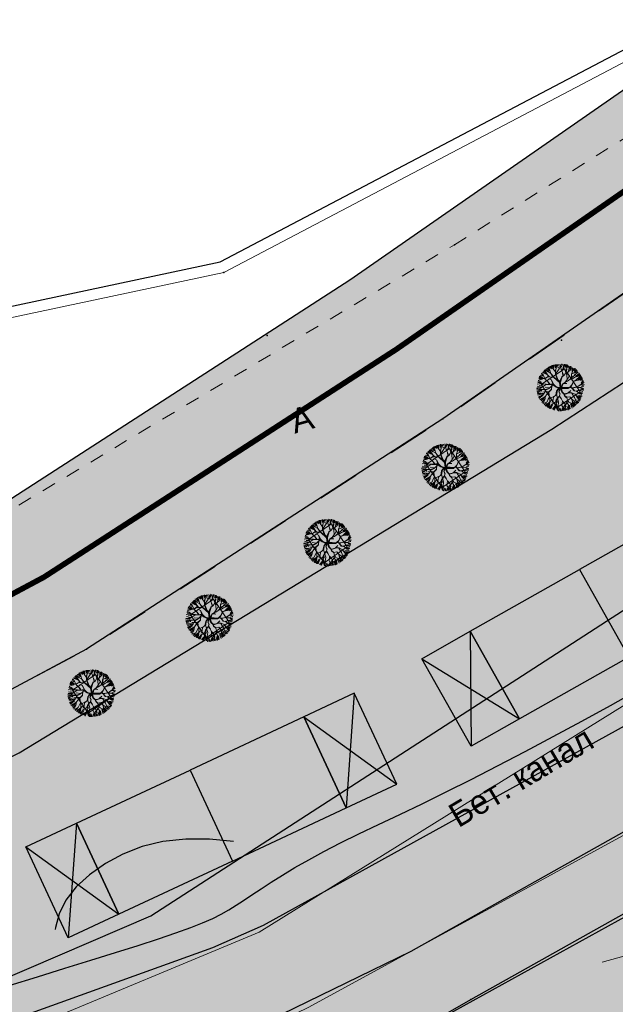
# Model space of a CAD drawing. Extents: x 4085 to 16488, y -65 to 12615.
# Tile 185 of 230: x 15885 to 15928, y 10637 to 10708. Entities that reach past the tile are written whole.
import ezdxf
from ezdxf.xclip import XClip

# ---------------------------------------------------------------- set-up
doc = ezdxf.new("R2010")
doc.units = 0
doc.header["$MEASUREMENT"] = 0
doc.header["$XCLIPFRAME"] = 0
for name, pattern in [('ACAD_ISO03W100', [30, 12, -18]), ('CONTI', [0]), ('STRIHSMALL', [1, 0.5, -0.5]), ('Д_ТРОТ_ТРУБА', [3, 1.5, -1.5]), ('ДОРОГИ_СТРОЯЩ', [9, 8, -1])]:
    doc.linetypes.add(name, pattern=pattern)
doc.layers.get('0').update_dxf_attribs({"color": 250, "linetype": 'CONTI'})
for name, color, linetype in [('(014) Водопровод', 5, 'ИК_Водопровод -------в--------'), ('(025) Дорога', 7, 'Continuous'), ('(027) Гидрография', 7, 'Continuous'), ('(035) Откосы', 7, 'Continuous'), ('(040) Ограда', 7, 'Continuous'), ('GOR_BDEFAULT', 212, 'CONTI'), ('GORIZDEFAULT', 32, 'CONTI'), ('PI_TTDEFAULT', 5, 'CONTI')]:
    doc.layers.add(name, color=color, linetype=linetype)
for name, color, linetype, lineweight in [('.', 7, 'Continuous', 15), ('0ZG - GOR-INCE', 5, 'Continuous', 15), ('Cayxanh1', 98, 'Continuous', 30)]:
    doc.layers.add(name, color=color, linetype=linetype, lineweight=lineweight)
doc.styles.add('BM-431', font='txt')
doc.styles.get("Standard").update_dxf_attribs({"font": 'times.ttf'})
doc.linetypes.add('ИК_Водопровод -------в--------', pattern='A,9,-0.6,["В",Standard,S=1.2,R=0,X=0,Y=-0.6],-1.2', length=10.8)
doc.linetypes.add('ОГРАДА_ГЛИН', pattern='A,4,["|",Standard,S=0.8,R=0,X=0,Y=-0.8],0.5,["|",Standard,S=0.8,R=0,X=0,Y=-0.8],3.5', length=8)
doc.linetypes.add('ОТКОСЫ_НЕУКР', pattern='A,0.5,["|",Standard,S=1.2,R=0,X=0,Y=-1.2],1,["|",Standard,S=0.5,R=0,X=0,Y=-0.5],0.5', length=2)
doc.linetypes.add('ОТКОСЫ_НЕУКР1', pattern='A,0.5,["|",Standard,S=-1.2,R=0,X=0,Y=1.2],1,["|",Standard,S=-0.5,R=0,X=0,Y=0.5],0.5', length=2)

# ---------------------------------------------------------------- blocks, each defined once
blk = doc.blocks.new('wedwedwedewdewd')
at = {"layer": '.', "linetype": 'Continuous'}
h = blk.add_hatch(color=256, dxfattribs=at)
h.dxf.hatch_style = 1
h.set_gradient(color1=(255, 217, 179), color2=(255, 209, 163), one_color=1, tint=0.82, name='HEMISPHERICAL')
h.paths.add_polyline_path([(16128.663, 10756.61), (16126.663, 10756.61), (16126.663, 10760.21), (16128.663, 10760.21)])
h.paths.add_polyline_path([(16137.663, 10756.61), (16139.663, 10756.61), (16139.663, 10760.21), (16137.663, 10760.21)])
h = blk.add_hatch(color=256, dxfattribs=at)
h.dxf.hatch_style = 1
h.set_gradient(color1=(255, 127, 127), color2=(255, 133, 133), one_color=1, tint=0.76, name='HEMISPHERICAL')
h.paths.add_polyline_path([(16133.163, 10760.21), (16133.163, 10756.61), (16137.663, 10756.61), (16137.663, 10760.21)])
h.paths.add_polyline_path([(16133.163, 10760.21), (16133.163, 10756.61), (16128.663, 10756.61), (16128.663, 10760.21)])
at = {"linetype": 'Continuous'}
for points in [[(16128.663, 10756.61), (16126.663, 10756.61), (16126.663, 10760.21), (16128.663, 10760.21)], [(16133.163, 10760.21), (16133.163, 10756.61), (16128.663, 10756.61), (16128.663, 10760.21)], [(16133.163, 10760.21), (16133.163, 10756.61), (16137.663, 10756.61), (16137.663, 10760.21)], [(16137.663, 10756.61), (16139.663, 10756.61), (16139.663, 10760.21), (16137.663, 10760.21)]]:
    blk.add_lwpolyline(points, close=True, dxfattribs=at)
for points in [[(16126.663, 10760.21), (16128.663, 10756.61)], [(16128.663, 10760.21), (16126.663, 10756.61)], [(16137.663, 10760.21), (16139.663, 10756.61)], [(16139.663, 10760.21), (16137.663, 10756.61)]]:
    blk.add_lwpolyline(points, dxfattribs=at)
blk = doc.blocks.new('qwdwqdwqdwqdwqdwqdwqdwqdwqdwq')
at = {"layer": 'Cayxanh1', "lineweight": 18, "extrusion": (-1.80213e-06, 5.58366e-05, 1)}
for p, q in [((16015.488, 11063.075, 9.176), (16015.5, 11063.284, 9.175)), ((16015.558, 11063.163, 9.175), (16015.574, 11063.291, 9.175)), ((16015.604, 11063.156, 9.175), (16015.652, 11063.289, 9.175)), ((16015.605, 11063.285, 9.175), (16015.604, 11063.156, 9.175)), ((16015.612, 11063.053, 9.176), (16015.683, 11063.29, 9.175)), ((16015.774, 11063.155, 9.175), (16015.727, 11063.286, 9.175)), ((16015.06, 11062.836, 9.176), (16014.953, 11062.949, 9.176)), ((16015.147, 11062.926, 9.176), (16014.992, 11063.013, 9.176)), ((16015.095, 11062.891, 9.176), (16015.022, 11062.931, 9.176)), ((16015.044, 11063.039, 9.176), (16015.147, 11062.926, 9.176)), ((16015.133, 11062.986, 9.176), (16015.056, 11063.071, 9.176)), ((16015.087, 11063.09, 9.176), (16015.147, 11062.995, 9.176)), ((16015.25, 11063.047, 9.176), (16015.093, 11063.1, 9.175)), ((16015.168, 11062.894, 9.176), (16015.133, 11062.986, 9.176)), ((16015.139, 11063.133, 9.175), (16015.208, 11063.089, 9.176)), ((16015.253, 11063.055, 9.176), (16015.163, 11063.169, 9.175)), ((16015.177, 11063.169, 9.175), (16015.25, 11063.073, 9.176)), ((16015.25, 11063.073, 9.176), (16015.192, 11063.183, 9.175)), ((16015.272, 11063.062, 9.176), (16015.203, 11063.191, 9.175)), ((16015.238, 11063.201, 9.175), (16015.289, 11063.08, 9.176)), ((16015.334, 11063.014, 9.176), (16015.253, 11063.055, 9.176)), ((16015.334, 11063.021, 9.176), (16015.272, 11063.062, 9.176)), ((16015.273, 11063.205, 9.175), (16015.337, 11063.119, 9.175)), ((16015.308, 11063.231, 9.175), (16015.342, 11063.192, 9.175)), ((16015.345, 11063.131, 9.175), (16015.324, 11063.175, 9.175)), ((16015.326, 11062.988, 9.176), (16015.353, 11063.168, 9.175)), ((16015.326, 11062.988, 9.176), (16015.355, 11062.893, 9.176)), ((16015.355, 11062.923, 9.176), (16015.326, 11062.988, 9.176)), ((16015.399, 11063.017, 9.176), (16015.334, 11063.021, 9.176)), ((16015.455, 11063.006, 9.176), (16015.334, 11063.014, 9.176)), ((16015.353, 11063.168, 9.175), (16015.342, 11063.249, 9.175)), ((16015.377, 11063.248, 9.175), (16015.457, 11063.118, 9.175)), ((16015.473, 11063.014, 9.176), (16015.399, 11063.017, 9.176)), ((16015.485, 11063.094, 9.176), (16015.405, 11063.263, 9.175)), ((16015.498, 11062.845, 9.176), (16015.447, 11062.936, 9.176)), ((16015.454, 11063.269, 9.175), (16015.479, 11063.174, 9.175)), ((16015.615, 11062.877, 9.176), (16015.455, 11063.006, 9.176)), ((16015.473, 11063.014, 9.176), (16015.488, 11063.104, 9.176)), ((16015.485, 11063.207, 9.175), (16015.474, 11063.28, 9.175)), ((16015.484, 11063.024, 9.176), (16015.488, 11062.999, 9.176)), ((16015.488, 11063.104, 9.176), (16015.485, 11063.207, 9.175)), ((16015.486, 11063.28, 9.175), (16015.492, 11063.211, 9.175)), ((16015.502, 11062.98, 9.176), (16015.488, 11063.075, 9.176)), ((16015.626, 11062.881, 9.176), (16015.502, 11062.98, 9.176)), ((16015.554, 11063.16, 9.175), (16015.515, 11063.28, 9.175)), ((16015.608, 11063.053, 9.176), (16015.558, 11063.163, 9.175)), ((16015.601, 11062.903, 9.176), (16015.612, 11063.049, 9.176)), ((16015.622, 11062.888, 9.176), (16015.608, 11063.053, 9.176)), ((16015.673, 11062.738, 9.176), (16015.736, 11062.942, 9.176)), ((16015.694, 11062.704, 9.176), (16015.744, 11062.957, 9.176)), ((16015.708, 11063.271, 9.175), (16015.725, 11063.177, 9.175)), ((16015.744, 11062.957, 9.176), (16015.781, 11063.008, 9.176)), ((16015.747, 11062.946, 9.176), (16015.828, 11062.971, 9.176)), ((16015.758, 11062.968, 9.176), (16015.832, 11062.975, 9.176)), ((16015.781, 11063.008, 9.176), (16015.774, 11063.155, 9.175)), ((16015.776, 11063.211, 9.175), (16015.811, 11063.271, 9.175)), ((16015.777, 11063.267, 9.175), (16015.776, 11063.211, 9.175)), ((16015.778, 11063.158, 9.175), (16015.833, 11063.256, 9.175)), ((16015.781, 11063.03, 9.176), (16015.872, 11063.099, 9.176)), ((16015.784, 11063.008, 9.176), (16015.872, 11063.095, 9.176)), ((16015.867, 11063.241, 9.175), (16015.806, 11063.142, 9.175)), ((16015.828, 11062.971, 9.176), (16015.949, 11063.025, 9.176)), ((16015.866, 11063.12, 9.176), (16015.897, 11063.227, 9.175)), ((16015.872, 11063.095, 9.176), (16015.931, 11063.223, 9.175)), ((16015.914, 11063.133, 9.175), (16015.953, 11063.201, 9.175)), ((16015.914, 11063.094, 9.176), (16015.991, 11063.18, 9.175)), ((16015.949, 11063.025, 9.176), (16016.133, 11063.108, 9.176)), ((16015.953, 11063.029, 9.176), (16015.96, 11063.076, 9.176)), ((16015.981, 11062.908, 9.176), (16016.018, 11063.01, 9.176)), ((16015.985, 11062.9, 9.176), (16016.109, 11062.958, 9.176)), ((16015.992, 11062.923, 9.176), (16016.106, 11062.955, 9.176)), ((16016, 11063.089, 9.176), (16016.017, 11063.166, 9.175)), ((16016.018, 11063.01, 9.176), (16016.048, 11063.05, 9.176)), ((16016.048, 11063.05, 9.176), (16016.063, 11063.149, 9.175)), ((16016.06, 11063.033, 9.176), (16016.146, 11063.08, 9.176)), ((16016.085, 11062.973, 9.176), (16016.172, 11063.058, 9.176)), ((16016.109, 11062.958, 9.176), (16016.201, 11063.053, 9.176)), ((16016.131, 11062.827, 9.176), (16016.201, 11062.947, 9.176)), ((16016.143, 11062.995, 9.176), (16016.209, 11063.042, 9.176)), ((16016.143, 11062.987, 9.176), (16016.216, 11063.027, 9.176)), ((16016.167, 11062.946, 9.176), (16016.236, 11063.006, 9.176)), ((16016.201, 11062.947, 9.176), (16016.26, 11062.99, 9.176)), ((16016.201, 11062.903, 9.176), (16016.274, 11062.963, 9.176)), ((16016.218, 11062.89, 9.176), (16016.278, 11062.932, 9.176)), ((16014.892, 11062.588, 9.176), (16014.764, 11062.574, 9.176)), ((16014.772, 11062.589, 9.176), (16014.845, 11062.592, 9.176)), ((16014.944, 11062.581, 9.176), (16014.775, 11062.611, 9.176)), ((16014.938, 11062.613, 9.176), (16014.788, 11062.665, 9.176)), ((16014.937, 11062.643, 9.176), (16014.802, 11062.706, 9.176)), ((16014.93, 11062.742, 9.176), (16014.814, 11062.756, 9.176)), ((16014.921, 11062.665, 9.176), (16014.818, 11062.73, 9.176)), ((16014.919, 11062.753, 9.176), (16014.831, 11062.79, 9.176)), ((16015.008, 11062.776, 9.176), (16014.841, 11062.812, 9.176)), ((16015.004, 11062.793, 9.176), (16014.858, 11062.846, 9.176)), ((16015.021, 11062.822, 9.176), (16014.879, 11062.885, 9.176)), ((16015.021, 11062.825, 9.176), (16014.894, 11062.888, 9.176)), ((16015.047, 11062.825, 9.176), (16014.905, 11062.903, 9.176)), ((16015.021, 11062.752, 9.176), (16014.919, 11062.753, 9.176)), ((16015.006, 11062.591, 9.176), (16014.937, 11062.643, 9.176)), ((16015.002, 11062.591, 9.176), (16014.944, 11062.581, 9.176)), ((16015.018, 11062.749, 9.176), (16014.963, 11062.709, 9.176)), ((16015.174, 11062.543, 9.176), (16014.995, 11062.661, 9.176)), ((16015.116, 11062.657, 9.176), (16015.002, 11062.591, 9.176)), ((16015.252, 11062.82, 9.176), (16015.021, 11062.822, 9.176)), ((16015.16, 11062.671, 9.176), (16015.021, 11062.752, 9.176)), ((16015.131, 11062.668, 9.176), (16015.021, 11062.749, 9.176)), ((16015.161, 11062.891, 9.176), (16015.095, 11062.891, 9.176)), ((16015.105, 11062.594, 9.176), (16015.189, 11062.55, 9.176)), ((16015.251, 11062.641, 9.176), (16015.116, 11062.657, 9.176)), ((16015.244, 11062.652, 9.176), (16015.131, 11062.668, 9.176)), ((16015.277, 11062.652, 9.176), (16015.157, 11062.759, 9.176)), ((16015.27, 11062.644, 9.176), (16015.16, 11062.671, 9.176)), ((16015.259, 11062.824, 9.176), (16015.168, 11062.894, 9.176)), ((16015.398, 11062.732, 9.176), (16015.252, 11062.82, 9.176)), ((16015.347, 11062.644, 9.176), (16015.262, 11062.645, 9.176)), ((16015.438, 11062.688, 9.176), (16015.267, 11062.806, 9.176)), ((16015.376, 11062.659, 9.176), (16015.27, 11062.644, 9.176)), ((16015.383, 11062.659, 9.176), (16015.306, 11062.568, 9.176)), ((16015.361, 11062.655, 9.176), (16015.306, 11062.568, 9.176)), ((16015.355, 11062.893, 9.176), (16015.351, 11062.769, 9.176)), ((16015.366, 11062.761, 9.176), (16015.355, 11062.923, 9.176)), ((16015.427, 11062.688, 9.176), (16015.376, 11062.659, 9.176)), ((16015.431, 11062.673, 9.176), (16015.383, 11062.659, 9.176)), ((16015.471, 11062.684, 9.176), (16015.398, 11062.732, 9.176)), ((16015.431, 11062.673, 9.176), (16015.474, 11062.57, 9.176)), ((16015.457, 11062.647, 9.176), (16015.438, 11062.688, 9.176)), ((16015.46, 11062.698, 9.176), (16015.494, 11062.841, 9.176)), ((16015.485, 11062.555, 9.176), (16015.46, 11062.68, 9.176)), ((16015.492, 11062.567, 9.176), (16015.471, 11062.684, 9.176)), ((16015.475, 11062.694, 9.176), (16015.498, 11062.845, 9.176)), ((16015.604, 11062.442, 9.176), (16015.683, 11062.605, 9.176)), ((16015.604, 11062.442, 9.176), (16015.697, 11062.595, 9.176)), ((16015.683, 11062.605, 9.176), (16015.615, 11062.877, 9.176)), ((16015.676, 11062.712, 9.176), (16015.626, 11062.881, 9.176)), ((16015.646, 11062.485, 9.176), (16015.705, 11062.583, 9.176)), ((16015.694, 11062.697, 9.176), (16015.676, 11062.712, 9.176)), ((16015.697, 11062.595, 9.176), (16015.68, 11062.693, 9.176)), ((16015.684, 11062.716, 9.176), (16015.706, 11062.803, 9.176)), ((16015.705, 11062.595, 9.176), (16015.694, 11062.697, 9.176)), ((16015.705, 11062.635, 9.176), (16015.87, 11062.729, 9.176)), ((16015.712, 11062.613, 9.176), (16015.844, 11062.7, 9.176)), ((16015.716, 11062.595, 9.176), (16015.878, 11062.721, 9.176)), ((16015.87, 11062.729, 9.176), (16015.944, 11062.736, 9.176)), ((16015.878, 11062.721, 9.176), (16015.973, 11062.728, 9.176)), ((16015.922, 11062.736, 9.176), (16015.966, 11062.835, 9.176)), ((16015.944, 11062.736, 9.176), (16015.958, 11062.783, 9.176)), ((16015.958, 11062.783, 9.176), (16015.985, 11062.9, 9.176)), ((16015.972, 11062.542, 9.176), (16016.053, 11062.677, 9.176)), ((16015.973, 11062.728, 9.176), (16016.028, 11062.75, 9.176)), ((16015.983, 11062.542, 9.176), (16016.119, 11062.611, 9.176)), ((16016.028, 11062.75, 9.176), (16016.131, 11062.827, 9.176)), ((16016.05, 11062.681, 9.176), (16016.095, 11062.882, 9.176)), ((16016.053, 11062.677, 9.176), (16016.156, 11062.742, 9.176)), ((16016.057, 11062.703, 9.176), (16016.16, 11062.746, 9.176)), ((16016.122, 11062.497, 9.176), (16016.21, 11062.614, 9.176)), ((16016.151, 11062.508, 9.176), (16016.218, 11062.621, 9.176)), ((16016.156, 11062.742, 9.176), (16016.248, 11062.753, 9.176)), ((16016.16, 11062.742, 9.176), (16016.223, 11062.852, 9.176)), ((16016.21, 11062.614, 9.176), (16016.339, 11062.705, 9.176)), ((16016.218, 11062.614, 9.176), (16016.445, 11062.587, 9.176)), ((16016.235, 11062.86, 9.176), (16016.295, 11062.902, 9.176)), ((16016.243, 11062.786, 9.176), (16016.304, 11062.881, 9.176)), ((16016.248, 11062.753, 9.176), (16016.336, 11062.869, 9.176)), ((16016.248, 11062.753, 9.176), (16016.355, 11062.847, 9.176)), ((16016.269, 11062.743, 9.176), (16016.359, 11062.803, 9.176)), ((16016.277, 11062.679, 9.176), (16016.368, 11062.777, 9.176)), ((16016.302, 11062.593, 9.176), (16016.44, 11062.557, 9.176)), ((16016.337, 11062.653, 9.176), (16016.441, 11062.691, 9.176)), ((16016.337, 11062.648, 9.176), (16016.445, 11062.648, 9.176)), ((16016.337, 11062.618, 9.176), (16016.445, 11062.622, 9.176)), ((16016.339, 11062.705, 9.176), (16016.42, 11062.708, 9.176)), ((16016.346, 11062.713, 9.176), (16016.398, 11062.747, 9.176)), ((16014.756, 11062.49, 9.176), (16014.969, 11062.482, 9.176)), ((16014.907, 11062.42, 9.176), (16014.756, 11062.373, 9.176)), ((16014.98, 11062.482, 9.176), (16014.76, 11062.501, 9.176)), ((16014.951, 11062.566, 9.176), (16014.761, 11062.541, 9.176)), ((16014.898, 11062.387, 9.176), (16014.762, 11062.321, 9.176)), ((16014.95, 11062.471, 9.176), (16014.769, 11062.442, 9.176)), ((16014.885, 11062.269, 9.176), (16014.773, 11062.257, 9.176)), ((16014.927, 11062.28, 9.176), (16014.785, 11062.303, 9.176)), ((16015.059, 11062.236, 9.176), (16014.887, 11062.215, 9.176)), ((16014.99, 11062.482, 9.176), (16014.898, 11062.387, 9.176)), ((16015.016, 11062.342, 9.176), (16014.927, 11062.28, 9.176)), ((16015.1, 11062.371, 9.176), (16014.985, 11062.2, 9.176)), ((16015.166, 11062.543, 9.176), (16014.99, 11062.482, 9.176)), ((16015.096, 11062.378, 9.176), (16015.016, 11062.342, 9.176)), ((16015.272, 11062.304, 9.176), (16015.056, 11062.331, 9.176)), ((16015.139, 11062.221, 9.176), (16015.059, 11062.236, 9.176)), ((16015.148, 11062.532, 9.176), (16015.089, 11062.375, 9.176)), ((16015.167, 11062.528, 9.176), (16015.096, 11062.378, 9.176)), ((16015.209, 11062.297, 9.176), (16015.139, 11062.221, 9.176)), ((16015.306, 11062.568, 9.176), (16015.166, 11062.543, 9.176)), ((16015.17, 11062.532, 9.176), (16015.299, 11062.56, 9.176)), ((16015.345, 11062.311, 9.176), (16015.209, 11062.297, 9.176)), ((16015.352, 11062.307, 9.176), (16015.263, 11062.048, 9.176)), ((16015.426, 11062.413, 9.176), (16015.326, 11062.311, 9.176)), ((16015.429, 11062.41, 9.176), (16015.345, 11062.311, 9.176)), ((16015.359, 11062.311, 9.176), (16015.448, 11062.413, 9.176)), ((16015.447, 11062.241, 9.176), (16015.406, 11062.208, 9.176)), ((16015.465, 11062.263, 9.176), (16015.407, 11062.212, 9.176)), ((16015.54, 11062.456, 9.176), (16015.426, 11062.413, 9.176)), ((16015.551, 11062.442, 9.176), (16015.429, 11062.41, 9.176)), ((16015.473, 11062.256, 9.176), (16015.447, 11062.241, 9.176)), ((16015.484, 11062.358, 9.176), (16015.465, 11062.263, 9.176)), ((16015.488, 11062.34, 9.176), (16015.473, 11062.256, 9.176)), ((16015.554, 11062.445, 9.176), (16015.482, 11062.548, 9.176)), ((16015.546, 11062.471, 9.176), (16015.485, 11062.555, 9.176)), ((16015.604, 11062.442, 9.176), (16015.488, 11062.34, 9.176)), ((16015.55, 11062.486, 9.176), (16015.492, 11062.567, 9.176)), ((16015.492, 11062.354, 9.176), (16015.565, 11062.453, 9.176)), ((16015.583, 11062.445, 9.176), (16015.492, 11062.354, 9.176)), ((16015.609, 11062.441, 9.176), (16015.546, 11062.471, 9.176)), ((16015.609, 11062.441, 9.176), (16015.55, 11062.486, 9.176)), ((16015.583, 11062.416, 9.176), (16015.557, 11062.27, 9.176)), ((16015.604, 11062.442, 9.176), (16015.561, 11062.262, 9.176)), ((16015.561, 11062.262, 9.176), (16015.582, 11062.171, 9.176)), ((16015.609, 11062.379, 9.176), (16015.575, 11062.266, 9.176)), ((16015.575, 11062.266, 9.176), (16015.589, 11062.178, 9.176)), ((16015.604, 11062.442, 9.176), (16015.627, 11062.379, 9.176)), ((16015.631, 11062.463, 9.176), (16015.624, 11062.441, 9.176)), ((16015.624, 11062.441, 9.176), (16015.638, 11062.382, 9.176)), ((16015.627, 11062.379, 9.176), (16015.824, 11062.253, 9.176)), ((16015.638, 11062.382, 9.176), (16015.645, 11062.441, 9.176)), ((16015.645, 11062.441, 9.176), (16015.646, 11062.485, 9.176)), ((16015.646, 11062.452, 9.176), (16015.719, 11062.499, 9.176)), ((16015.649, 11062.438, 9.176), (16015.705, 11062.481, 9.176)), ((16015.653, 11062.43, 9.176), (16015.864, 11062.264, 9.176)), ((16015.653, 11062.412, 9.176), (16015.816, 11062.286, 9.176)), ((16015.656, 11062.375, 9.176), (16015.653, 11062.412, 9.176)), ((16015.813, 11062.272, 9.176), (16015.656, 11062.375, 9.176)), ((16015.664, 11062.423, 9.176), (16015.748, 11062.492, 9.176)), ((16015.816, 11062.286, 9.176), (16015.674, 11062.379, 9.176)), ((16015.705, 11062.481, 9.176), (16015.756, 11062.499, 9.176)), ((16015.748, 11062.492, 9.176), (16015.785, 11062.492, 9.176)), ((16015.756, 11062.499, 9.176), (16015.869, 11062.499, 9.176)), ((16015.785, 11062.492, 9.176), (16015.876, 11062.425, 9.176)), ((16015.807, 11062.481, 9.176), (16015.884, 11062.495, 9.176)), ((16015.864, 11062.264, 9.176), (16015.813, 11062.272, 9.176)), ((16015.824, 11062.253, 9.176), (16015.894, 11062.249, 9.176)), ((16015.858, 11062.499, 9.176), (16015.972, 11062.542, 9.176)), ((16015.869, 11062.499, 9.176), (16015.942, 11062.483, 9.176)), ((16015.875, 11062.264, 9.176), (16015.912, 11062.264, 9.176)), ((16015.894, 11062.249, 9.176), (16015.941, 11062.19, 9.176)), ((16015.899, 11062.498, 9.176), (16015.976, 11062.542, 9.176)), ((16015.912, 11062.264, 9.176), (16015.988, 11062.281, 9.176)), ((16015.93, 11062.242, 9.176), (16015.955, 11062.19, 9.176)), ((16015.933, 11062.242, 9.176), (16016.007, 11062.278, 9.176)), ((16015.942, 11062.483, 9.176), (16016.122, 11062.497, 9.176)), ((16015.988, 11062.281, 9.176), (16016.128, 11062.362, 9.176)), ((16016.005, 11062.483, 9.176), (16016.082, 11062.479, 9.176)), ((16016.007, 11062.278, 9.176), (16016.125, 11062.35, 9.176)), ((16016.063, 11062.49, 9.176), (16016.118, 11062.461, 9.176)), ((16016.118, 11062.461, 9.176), (16016.228, 11062.453, 9.176)), ((16016.125, 11062.35, 9.176), (16016.223, 11062.332, 9.176)), ((16016.128, 11062.362, 9.176), (16016.212, 11062.342, 9.176)), ((16016.133, 11062.501, 9.176), (16016.269, 11062.515, 9.176)), ((16016.212, 11062.342, 9.176), (16016.399, 11062.36, 9.176)), ((16016.223, 11062.332, 9.176), (16016.373, 11062.269, 9.176)), ((16016.362, 11062.257, 9.176), (16016.227, 11062.324, 9.176)), ((16016.228, 11062.453, 9.176), (16016.455, 11062.411, 9.176)), ((16016.388, 11062.374, 9.176), (16016.234, 11062.346, 9.176)), ((16016.269, 11062.515, 9.176), (16016.32, 11062.511, 9.176)), ((16016.271, 11062.455, 9.176), (16016.452, 11062.437, 9.176)), ((16016.276, 11062.528, 9.176), (16016.44, 11062.536, 9.176)), ((16016.284, 11062.33, 9.176), (16016.443, 11062.325, 9.176)), ((16016.301, 11062.433, 9.176), (16016.451, 11062.385, 9.176)), ((16016.314, 11062.468, 9.176), (16016.461, 11062.484, 9.176)), ((16016.322, 11062.304, 9.176), (16016.451, 11062.299, 9.176)), ((16016.343, 11062.244, 9.176), (16016.421, 11062.221, 9.176)), ((16016.427, 11062.239, 9.176), (16016.362, 11062.257, 9.176)), ((16016.435, 11062.25, 9.176), (16016.366, 11062.265, 9.176)), ((16016.373, 11062.269, 9.176), (16016.443, 11062.264, 9.176)), ((16016.457, 11062.367, 9.176), (16016.388, 11062.374, 9.176)), ((16016.399, 11062.36, 9.176), (16016.454, 11062.341, 9.176)), ((16016.457, 11062.356, 9.176), (16016.414, 11062.363, 9.176)), ((16014.85, 11062.215, 9.176), (16014.788, 11062.201, 9.176)), ((16014.887, 11062.215, 9.176), (16014.795, 11062.19, 9.176)), ((16014.966, 11062.204, 9.176), (16014.819, 11062.14, 9.176)), ((16014.985, 11062.2, 9.176), (16014.827, 11062.105, 9.176)), ((16014.96, 11062.222, 9.176), (16014.832, 11062.219, 9.176)), ((16015.021, 11062.115, 9.176), (16014.856, 11062.065, 9.176)), ((16014.93, 11062.072, 9.176), (16014.856, 11062.057, 9.176)), ((16014.961, 11062.161, 9.176), (16014.858, 11062.084, 9.176)), ((16014.867, 11062.043, 9.176), (16014.93, 11062.072, 9.176)), ((16014.875, 11062.028, 9.176), (16015.01, 11062.108, 9.176)), ((16015.026, 11062.083, 9.176), (16014.9, 11062.002, 9.176)), ((16015.085, 11061.997, 9.176), (16014.935, 11061.959, 9.176)), ((16015.094, 11061.984, 9.176), (16014.951, 11061.924, 9.176)), ((16015.098, 11061.961, 9.176), (16014.958, 11061.896, 9.176)), ((16015.168, 11062.103, 9.176), (16015.021, 11062.115, 9.176)), ((16015.081, 11061.924, 9.176), (16015.054, 11061.821, 9.176)), ((16015.143, 11062.217, 9.176), (16015.058, 11062.163, 9.176)), ((16015.123, 11061.997, 9.176), (16015.078, 11061.782, 9.176)), ((16015.157, 11062.049, 9.176), (16015.085, 11061.767, 9.176)), ((16015.149, 11062.052, 9.176), (16015.098, 11061.961, 9.176)), ((16015.162, 11061.902, 9.176), (16015.123, 11061.751, 9.176)), ((16015.212, 11062.07, 9.176), (16015.149, 11062.052, 9.176)), ((16015.263, 11062.048, 9.176), (16015.163, 11061.935, 9.176)), ((16015.238, 11062.158, 9.176), (16015.168, 11062.103, 9.176)), ((16015.175, 11062.1, 9.176), (16015.238, 11062.143, 9.176)), ((16015.238, 11062.143, 9.176), (16015.201, 11062.07, 9.176)), ((16015.252, 11062.154, 9.176), (16015.212, 11062.07, 9.176)), ((16015.348, 11062.201, 9.176), (16015.238, 11062.158, 9.176)), ((16015.246, 11061.777, 9.176), (16015.522, 11061.874, 9.176)), ((16015.355, 11062.194, 9.176), (16015.252, 11062.154, 9.176)), ((16015.291, 11061.876, 9.176), (16015.279, 11061.715, 9.176)), ((16015.391, 11061.992, 9.176), (16015.291, 11061.876, 9.176)), ((16015.406, 11062.208, 9.176), (16015.348, 11062.201, 9.176)), ((16015.399, 11062.186, 9.176), (16015.355, 11062.194, 9.176)), ((16015.408, 11061.893, 9.176), (16015.389, 11061.758, 9.176)), ((16015.409, 11062.098, 9.176), (16015.391, 11061.992, 9.176)), ((16015.394, 11061.999, 9.176), (16015.408, 11061.893, 9.176)), ((16015.399, 11062.208, 9.176), (16015.409, 11062.098, 9.176)), ((16015.409, 11062.084, 9.176), (16015.414, 11062.205, 9.176)), ((16015.562, 11061.918, 9.176), (16015.503, 11061.852, 9.176)), ((16015.592, 11062.017, 9.176), (16015.559, 11061.925, 9.176)), ((16015.559, 11061.925, 9.176), (16015.565, 11061.834, 9.176)), ((16015.575, 11062.167, 9.176), (16015.567, 11062.112, 9.176)), ((16015.567, 11062.112, 9.176), (16015.585, 11062.009, 9.176)), ((16015.586, 11062.156, 9.176), (16015.571, 11062.116, 9.176)), ((16015.571, 11062.116, 9.176), (16015.596, 11062.024, 9.176)), ((16015.582, 11062.171, 9.176), (16015.626, 11062.145, 9.176)), ((16015.589, 11062.178, 9.176), (16015.641, 11062.152, 9.176)), ((16015.596, 11062.024, 9.176), (16015.702, 11061.972, 9.176)), ((16015.626, 11062.145, 9.176), (16015.765, 11062.104, 9.176)), ((16015.641, 11062.152, 9.176), (16015.746, 11062.118, 9.176)), ((16015.702, 11061.972, 9.176), (16015.716, 11061.851, 9.176)), ((16015.709, 11061.881, 9.176), (16015.705, 11061.848, 9.176)), ((16015.86, 11062.143, 9.176), (16015.725, 11062.126, 9.176)), ((16015.765, 11062.118, 9.176), (16015.841, 11062.056, 9.176)), ((16015.765, 11062.104, 9.176), (16015.838, 11062.045, 9.176)), ((16015.768, 11062.118, 9.176), (16015.86, 11062.143, 9.176)), ((16015.838, 11062.045, 9.176), (16015.829, 11061.862, 9.176)), ((16015.845, 11062.052, 9.176), (16015.914, 11061.942, 9.176)), ((16015.906, 11061.927, 9.176), (16015.913, 11061.813, 9.176)), ((16015.914, 11061.942, 9.176), (16015.924, 11061.832, 9.176)), ((16015.937, 11062.187, 9.176), (16015.944, 11062.066, 9.176)), ((16015.941, 11062.19, 9.176), (16016.105, 11062.116, 9.176)), ((16015.944, 11062.066, 9.176), (16016.013, 11062.011, 9.176)), ((16015.959, 11062.066, 9.176), (16015.948, 11062.183, 9.176)), ((16015.955, 11062.19, 9.176), (16016.101, 11062.127, 9.176)), ((16016.013, 11062.011, 9.176), (16016.053, 11061.882, 9.176)), ((16016.024, 11062, 9.176), (16016.17, 11061.959, 9.176)), ((16016.031, 11062.011, 9.176), (16016.177, 11061.962, 9.176)), ((16016.053, 11061.882, 9.176), (16016.144, 11061.812, 9.176)), ((16016.066, 11061.905, 9.176), (16016.16, 11061.84, 9.176)), ((16016.094, 11062.113, 9.176), (16016.211, 11062.032, 9.176)), ((16016.101, 11062.127, 9.176), (16016.28, 11062.104, 9.176)), ((16016.105, 11062.116, 9.176), (16016.292, 11062.119, 9.176)), ((16016.135, 11061.956, 9.176), (16016.19, 11061.87, 9.176)), ((16016.177, 11061.962, 9.176), (16016.228, 11061.885, 9.176)), ((16016.209, 11062.012, 9.176), (16016.247, 11061.908, 9.176)), ((16016.211, 11062.032, 9.176), (16016.284, 11061.936, 9.176)), ((16016.239, 11062.042, 9.176), (16016.329, 11062.003, 9.176)), ((16016.28, 11062.104, 9.176), (16016.338, 11062.012, 9.176)), ((16016.292, 11062.119, 9.176), (16016.416, 11062.158, 9.176)), ((16016.304, 11062.102, 9.176), (16016.372, 11062.033, 9.176)), ((16016.313, 11062.145, 9.176), (16016.429, 11062.2, 9.176)), ((16016.325, 11062.111, 9.176), (16016.416, 11062.11, 9.176)), ((16015.179, 11061.837, 9.176), (16015.149, 11061.742, 9.176)), ((16015.228, 11061.77, 9.176), (16015.151, 11061.723, 9.176)), ((16015.261, 11061.763, 9.176), (16015.204, 11061.708, 9.176)), ((16015.5, 11061.852, 9.176), (16015.228, 11061.77, 9.176)), ((16015.265, 11061.759, 9.176), (16015.239, 11061.695, 9.176)), ((16015.279, 11061.715, 9.176), (16015.253, 11061.678, 9.176)), ((16015.312, 11061.776, 9.176), (16015.303, 11061.656, 9.176)), ((16015.381, 11061.797, 9.176), (16015.324, 11061.66, 9.176)), ((16015.463, 11061.745, 9.176), (16015.35, 11061.651, 9.176)), ((16015.492, 11061.743, 9.176), (16015.378, 11061.619, 9.176)), ((16015.403, 11061.622, 9.176), (16015.473, 11061.713, 9.176)), ((16015.492, 11061.739, 9.176), (16015.418, 11061.615, 9.176)), ((16015.519, 11061.732, 9.176), (16015.462, 11061.612, 9.176)), ((16015.503, 11061.852, 9.176), (16015.492, 11061.743, 9.176)), ((16015.579, 11061.749, 9.176), (16015.539, 11061.598, 9.176)), ((16015.565, 11061.834, 9.176), (16015.613, 11061.757, 9.176)), ((16015.613, 11061.757, 9.176), (16015.59, 11061.673, 9.176)), ((16015.59, 11061.673, 9.176), (16015.601, 11061.595, 9.176)), ((16015.616, 11061.757, 9.176), (16015.689, 11061.602, 9.176)), ((16015.621, 11061.68, 9.176), (16015.63, 11061.602, 9.176)), ((16015.668, 11061.753, 9.176), (16015.663, 11061.599, 9.176)), ((16015.705, 11061.848, 9.176), (16015.664, 11061.76, 9.176)), ((16015.716, 11061.851, 9.176), (16015.668, 11061.753, 9.176)), ((16015.686, 11061.739, 9.176), (16015.72, 11061.61, 9.176)), ((16015.716, 11061.851, 9.176), (16015.748, 11061.767, 9.176)), ((16015.725, 11061.752, 9.176), (16015.78, 11061.619, 9.176)), ((16015.748, 11061.767, 9.176), (16015.887, 11061.649, 9.176)), ((16015.829, 11061.862, 9.176), (16015.788, 11061.675, 9.176)), ((16015.788, 11061.675, 9.176), (16015.813, 11061.62, 9.176)), ((16015.819, 11061.679, 9.176), (16015.849, 11061.623, 9.176)), ((16015.833, 11061.747, 9.176), (16015.906, 11061.665, 9.176)), ((16015.923, 11061.656, 9.176), (16015.909, 11061.806, 9.176)), ((16015.913, 11061.813, 9.176), (16015.938, 11061.66, 9.176)), ((16015.921, 11061.832, 9.176), (16015.949, 11061.659, 9.176)), ((16015.924, 11061.832, 9.176), (16016.074, 11061.743, 9.176)), ((16015.954, 11061.845, 9.176), (16016.091, 11061.776, 9.176)), ((16015.958, 11061.786, 9.176), (16015.992, 11061.699, 9.176)), ((16015.962, 11061.785, 9.176), (16016.022, 11061.734, 9.176)), ((16016.044, 11061.867, 9.176), (16016.104, 11061.797, 9.176))]:
    blk.add_line(p, q, dxfattribs=at)
blk = doc.blocks.new('QWEFEWFEWFEWF')
at = {"lineweight": 0}
h = blk.add_hatch(color=103, dxfattribs=at)
h.dxf.hatch_style = 1
h.paths.add_polyline_path([(15923.366, 10361.293), (15924.366, 10361.293), (15924.366, 10360.293), (15923.366, 10360.293)])
at = {"linetype": 'Continuous', "lineweight": 0}
blk.add_lwpolyline([(15923.366, 10361.293), (15924.366, 10361.293), (15924.366, 10360.293), (15923.366, 10360.293)], close=True, dxfattribs=at)
at = {"linetype": 'Continuous'}
blk.add_blockref('qwdwqdwqdwqdwqdwqdwqdwqdwqdwq', (-91.738, -701.623), dxfattribs=at)
blk = doc.blocks.new('DWQDWQDWQDW')
at = {"layer": '(014) Водопровод', "color": 253, "elevation": -0.214, "flags": 128}
blk.add_lwpolyline([(16576.371, 8963.693), (16647.22, 8922.774), (16676.617, 8903.064), (16729.179, 8880.612), (16787.815, 8871.699), (16848.046, 8870.409), (16903.728, 8877.875), (16942.087, 8888.592), (16968.858, 8898.019), (16985.978, 8906.188), (17005.343, 8917.326), (17029.564, 8932.374), (17030.321, 8934.643)], dxfattribs=at)
at = {"layer": '(025) Дорога', "color": 253, "linetype": 'Д_ТРОТ_ТРУБА', "elevation": -0.401, "flags": 128}
blk.add_lwpolyline([(16566.957, 8968.775), (16581.36, 8962.58), (16593.925, 8956.538), (16606.683, 8949.316), (16619.49, 8941.466), (16632.352, 8933.528), (16644.738, 8925.951), (16657.888, 8918.769), (16670.947, 8911.584), (16683.912, 8904.282), (16697.343, 8897.969), (16711.112, 8892.343), (16724.922, 8887.513), (16739.107, 8883.504), (16753.619, 8880.664), (16784.587, 8877.32), (16810.589, 8875.154), (16851.882, 8872.594), (16870.905, 8873.19), (16896.328, 8876.784), (16922.735, 8884.705), (16937.645, 8890.028), (16946.155, 8892.231), (16961.101, 8897.336), (16974.974, 8903.031), (16988.476, 8909.838), (17001.443, 8917.787), (17014.223, 8926.215), (17017.813, 8929.256)], dxfattribs=at)
at = {"layer": '(035) Откосы', "color": 253, "linetype": 'ОТКОСЫ_НЕУКР1', "elevation": -0.617, "flags": 128}
blk.add_lwpolyline([(16564.269, 8940.054), (16571.564, 8940.05), (16579.242, 8940.682), (16586.238, 8939.288), (16594.084, 8937.329), (16596.238, 8937.073), (16604.994, 8932.407), (16613.696, 8927.075), (16626.478, 8919.281), (16639.491, 8911.319), (16651.982, 8903.853), (16664.477, 8896.49), (16677.091, 8889.066), (16679.399, 8887.982), (16695.211, 8881.73), (16708.653, 8876.525), (16722.237, 8871.771), (16735.508, 8868.774), (16749.63, 8865.606), (16760.996, 8864.573), (16775.793, 8863.378), (16791.229, 8862.267), (16804.744, 8861.948), (16819.741, 8861.653), (16835.027, 8861.361), (16850.257, 8861.043), (16865.377, 8860.79), (16880.604, 8860.524), (16895.809, 8860.386), (16909.276, 8864.859), (16923.902, 8869.726), (16938.08, 8874.446), (16952.657, 8879.342), (16966.669, 8883.988), (16980.806, 8888.749), (16994.839, 8893.431), (16997.118, 8894.365), (17001.966, 8896.979), (17014.006, 8903.365), (17016.842, 8904.619), (17018.169, 8905.356), (17021.242, 8907.065), (17025.471, 8909.663)], dxfattribs=at)
at = {"layer": '(035) Откосы', "color": 253, "linetype": 'ОТКОСЫ_НЕУКР', "ltscale": 1.5, "elevation": -0.617, "flags": 128}
blk.add_lwpolyline([(16739.453, 8875.205), (16758.92, 8871.72), (16785.232, 8868.989), (16834.463, 8866.43), (16872.306, 8865.118), (16894.649, 8865.493), (16897.627, 8866.244), (16919.049, 8873.141), (16955.053, 8885.968), (16990.555, 8900.238), (17022.49, 8919.821)], dxfattribs=at)
at = {"layer": '(040) Ограда', "color": 253, "linetype": 'ОГРАДА_ГЛИН', "ltscale": 0.5, "elevation": 0.793, "flags": 128}
blk.add_lwpolyline([(16969.626, 8923.53), (16970.548, 8918.378), (16980.351, 8919.435), (16980.499, 8921.143), (16993.589, 8923.601), (17018.825, 8936.116), (17018.16, 8940.438), (17019.725, 8940.663)], dxfattribs=at)
at = {"color": 253, "linetype": 'Continuous'}
blk.add_line((17017.019, 8900.874, -687.45), (17006.703, 8898.198, -687.45), dxfattribs=at)
at = {"color": 253, "linetype": 'STRIHSMALL', "elevation": -0.112}
for points in [[(17002.003, 8924.014), (17026.48, 8938.562), (17027.099, 8955.709)], [(16967.51, 8923.446), (16969.763, 8909.94), (16973.118, 8907.679), (17002.003, 8924.014)]]:
    blk.add_lwpolyline(points, dxfattribs=at)
at = {"color": 253, "linetype": 'Continuous', "elevation": -0.617}
for points in [[(16558.803, 8945.946), (16570.607, 8947.717, -0.078155), (16597.942, 8942.058), (16620.13, 8929.198, 0.021959), (16680.089, 8893.239, 0.014968), (16723.483, 8876.758), (16750.885, 8870.576), (16790.778, 8867.279), (16872.314, 8863.894), (16895.151, 8864.321), (16944.321, 8880.133), (16994.435, 8899.564), (17012.775, 8910.376), (17023.268, 8917.929)], [(16562.181, 8941.935), (16579.37, 8942.909), (16596.982, 8939.147), (16618.549, 8926.647, 0.02198), (16678.797, 8890.527, 0.015072), (16722.66, 8873.868), (16750.429, 8867.603), (16790.583, 8864.285, 0.013301), (16847.982, 8863.082), (16895.377, 8862.057), (16949.578, 8880.273, 0.046505), (16996.142, 8896.841), (17017.234, 8907.708), (17025.512, 8912.472)]]:
    blk.add_lwpolyline(points, format="xyb", dxfattribs=at)
at = {"color": 253, "linetype": 'Continuous', "elevation": 0.793}
blk.add_lwpolyline([(16969.232, 8923.459), (16970.22, 8917.94), (16980.721, 8919.073), (16980.871, 8920.806), (16993.717, 8923.218), (17019.265, 8935.887), (17018.616, 8940.1), (17019.782, 8940.267)], dxfattribs=at)
at = {"layer": 'GOR_BDEFAULT', "color": 253}
blk.add_polyline3d([(16985.421, 8897.864, 0.028), (16986.442, 8898.15, 0.028), (16987.431, 8898.438, 0.028), (16988.374, 8898.704, 0.028), (16989.26, 8898.955, 0.028), (16990.077, 8899.188, 0.028), (16990.815, 8899.411, 0.028), (16991.446, 8899.606, 0.028), (16991.978, 8899.786, 0.028), (16992.411, 8899.95, 0.028), (16992.776, 8900.097, 0.028), (16993.08, 8900.238, 0.028), (16993.36, 8900.393, 0.028), (16993.63, 8900.546, 0.028), (16993.898, 8900.709, 0.028), (16994.199, 8900.901, 0.028), (16994.537, 8901.112, 0.028), (16994.901, 8901.341, 0.028), (16995.313, 8901.583, 0.028), (16995.762, 8901.844, 0.028), (16996.271, 8902.111, 0.028), (16996.817, 8902.398, 0.028), (16997.423, 8902.69, 0.028), (16998.087, 8902.997, 0.028), (16998.799, 8903.316, 0.028), (16999.567, 8903.661, 0.028), (17000.381, 8904.027, 0.028), (17001.248, 8904.428, 0.028), (17002.161, 8904.852, 0.028), (17003.115, 8905.317, 0.028), (17004.114, 8905.804, 0.028), (17005.138, 8906.318, 0.028), (17006.169, 8906.844, 0.028), (17007.216, 8907.385, 0.028), (17008.242, 8907.931, 0.028)], dxfattribs=at)
blk.add_polyline3d([(16985.421, 8897.864, 0.028), (16986.442, 8898.15, 0.028), (16987.431, 8898.438, 0.028), (16988.374, 8898.704, 0.028), (16989.26, 8898.955, 0.028), (16990.077, 8899.188, 0.028), (16990.815, 8899.411, 0.028), (16991.446, 8899.606, 0.028), (16991.978, 8899.786, 0.028), (16992.411, 8899.95, 0.028), (16992.776, 8900.097, 0.028), (16993.08, 8900.238, 0.028), (16993.36, 8900.393, 0.028), (16993.63, 8900.546, 0.028), (16993.898, 8900.709, 0.028), (16994.199, 8900.901, 0.028), (16994.537, 8901.112, 0.028), (16994.901, 8901.341, 0.028), (16995.313, 8901.583, 0.028), (16995.762, 8901.844, 0.028), (16996.271, 8902.111, 0.028), (16996.817, 8902.398, 0.028), (16997.423, 8902.69, 0.028), (16998.087, 8902.997, 0.028), (16998.799, 8903.316, 0.028), (16999.567, 8903.661, 0.028), (17000.381, 8904.027, 0.028), (17001.248, 8904.428, 0.028), (17002.161, 8904.852, 0.028), (17003.115, 8905.317, 0.028), (17004.114, 8905.804, 0.028), (17005.138, 8906.318, 0.028), (17006.169, 8906.844, 0.028), (17007.216, 8907.385, 0.028), (17008.242, 8907.931, 0.028)], dxfattribs=at)
at = {"layer": 'GORIZDEFAULT', "color": 253}
blk.add_polyline3d([(16993.581, 8902.831, 0.043), (16992.728, 8902.93, 0.043), (16991.884, 8902.959, 0.043), (16991.055, 8902.889, 0.043), (16990.312, 8902.727, 0.043), (16989.613, 8902.474, 0.043), (16988.973, 8902.153, 0.043), (16988.392, 8901.764, 0.043), (16987.904, 8901.338, 0.043), (16987.529, 8900.869, 0.043), (16987.272, 8900.389, 0.043), (16987.13, 8899.898, 0.043), (16987.12, 8899.834, 0.043)], dxfattribs=at)
at = {"layer": 'PI_TTDEFAULT', "color": 253}
for p in [(17002.003, 8924.014, 0.738), (16993.717, 8923.218, 1.028), (16995.222, 8920.922, 0.754), (17005.761, 8920.515, 0.84), (17001.443, 8917.787, 0.805), (16988.476, 8909.838, 0.655), (17001.966, 8896.979, -0.415)]:
    blk.add_point(p, dxfattribs=at)
at = {"layer": '(025) Дорога', "color": 253, "linetype": 'ДОРОГИ_СТРОЯЩ', "extrusion": (-0.010635, -0.002758, 0.99994), "style": 'BM-431'}
blk.add_text('A', height=0.875, rotation=14.5384, dxfattribs=at).set_placement((16992.034, 8916.039, -499.28))
at = {"layer": '(027) Гидрография', "color": 253, "extrusion": (-0.00957, -0.005395, 0.99994), "style": 'BM-431'}
blk.add_text('Бет. канал', height=0.875, rotation=29.4117, dxfattribs=at).set_placement((17000.875, 8902.105, -211.363))
blk = doc.blocks.new('A$C10aa157c')
at = {"layer": '.', "linetype": 'Continuous', "lineweight": 30}
h = blk.add_hatch(color=250, dxfattribs=at)
h.dxf.hatch_style = 1
h.set_gradient(color1=(51, 51, 51), color2=(51, 51, 51), one_color=1, tint=0.2)
h.paths.add_polyline_path([(126.356, 68.21), (126.356, 60.145), (119.19, 53.78), (110.365, 45.941), (106.848, 42.816), (94.268, 34.092), (81.491, 25.841), (68.153, 18.719), (54.417, 12.7), (39.595, 7.246), (31.139, 4.844), (16.358, -0.828), (-9.856, -9.365), (-35.188, -13.554), (-54.191, -14.596), (-95.533, -13.005), (-121.579, -11.449), (-152.617, -8.833), (-167.191, -6.334), (-181.467, -2.659), (-195.386, 1.846), (-209.283, 7.147), (-222.859, 13.144), (-235.991, 20.14), (-249.215, 27.017), (-262.53, 33.888), (-275.09, 41.172), (-288.134, 48.807), (-301.122, 56.354), (-314.046, 63.275), (-326.75, 69.021), (-341.293, 74.876), (-369.094, 86.069), (-366.853, 91.634), (-339.053, 80.442), (-324.392, 74.54), (-311.391, 68.659), (-298.198, 61.594), (-285.112, 53.99), (-272.069, 46.357), (-259.647, 39.152), (-246.455, 32.344), (-233.197, 25.449), (-220.232, 18.543), (-207, 12.698), (-193.392, 7.507), (-179.793, 3.106), (-165.934, -0.462), (-151.857, -2.875), (-121.148, -5.464), (-95.239, -7.012), (-54.24, -8.59), (-35.844, -7.581), (-11.282, -3.52), (14.353, 4.83), (29.241, 10.542), (37.737, 12.955), (52.175, 18.269), (65.532, 24.121), (78.446, 31.016), (90.93, 39.078), (103.132, 47.541), (106.381, 50.427), (115.206, 58.266), (120.356, 62.841), (120.356, 68.21)])
at = {"layer": '.', "linetype": 'Continuous', "lineweight": 50}
h = blk.add_hatch(color=4, dxfattribs=at)
h.dxf.hatch_style = 1
h.set_gradient(color1=(0, 255, 255), color2=(0, 255, 255), one_color=1, tint=0.5)
edge = h.paths.add_edge_path()
edge.add_line((117.432, 25.846), (111.286, 22.042))
edge.add_line((111.286, 22.042), (90.494, 10.574))
edge.add_line((90.494, 10.574), (88.238, 9.588))
edge.add_line((88.238, 9.588), (6.164, -19.956))
edge.add_arc((-27.705, 74.133), 100, 270.31282, 289.79722, ccw=False)
edge.add_line((-27.16, -25.865), (-114.585, -26.342))
edge.add_line((-114.585, -26.342), (-131.804, -25.518))
edge.add_line((-131.804, -25.518), (-156.251, -23.98))
edge.add_line((-156.251, -23.98), (-183.781, -18.46))
edge.add_line((-183.781, -18.46), (-197.473, -14.025))
edge.add_line((-197.473, -14.025), (-226.988, -3.258))
edge.add_line((-226.988, -3.258), (-229.32, -2.228))
edge.add_line((-229.32, -2.228), (-266.013, 18.334))
edge.add_line((-266.013, 18.334), (-302.414, 39.41))
edge.add_line((-302.414, 39.41), (-311.265, 44.055))
edge.add_arc((-5824.954, -31255.549), 31781.535, 80.0093678, 80.0407724)
edge.add_arc((-344.296, -73.224), 121.339, 82.48261, 104.78498)
edge.add_line((-375.261, 44.098), (-422.147, 28.598))
edge.add_line((-422.147, 28.598), (-424.88, 34.73))
edge.add_line((-424.88, 34.73), (-369.907, 51.636))
edge.add_arc((-345.372, -51.173), 105.696, 80.20077, 103.4225, ccw=False)
edge.add_line((-327.383, 52.981), (-309.305, 49.802))
edge.add_line((-309.305, 49.802), (-299.516, 44.665))
edge.add_line((-299.516, 44.665), (-263.043, 23.547))
edge.add_line((-263.043, 23.547), (-226.636, 3.145))
edge.add_line((-226.636, 3.145), (-224.746, 2.311))
edge.add_line((-224.746, 2.311), (-195.52, -8.351))
edge.add_line((-195.52, -8.351), (-182.262, -12.645))
edge.add_line((-182.262, -12.645), (-155.47, -18.018))
edge.add_line((-155.47, -18.018), (-131.472, -19.527))
edge.add_line((-131.472, -19.527), (-114.458, -20.342))
edge.add_line((-114.458, -20.342), (-27.192, -19.865))
edge.add_arc((-27.705, 74.133), 94, 270.31282, 289.79722)
edge.add_line((4.132, -14.311), (86.017, 15.165))
edge.add_line((86.017, 15.165), (87.837, 15.961))
edge.add_line((87.837, 15.961), (108.256, 27.223))
edge.add_line((108.256, 27.223), (115.265, 31.561))
edge.add_line((115.265, 31.561), (117.432, 25.846))
at = {"linetype": 'Continuous'}
h = blk.add_hatch(color=256, dxfattribs=at)
h.dxf.hatch_style = 1
h.set_gradient(color1=(196, 196, 196), color2=(179, 179, 179), one_color=1, tint=0.7, name='SPHERICAL')
edge = h.paths.add_edge_path()
edge.add_line((-329.694, -123.896), (-413.512, -4.999))
edge.add_line((-413.512, -4.999), (-355.789, 33.285))
edge.add_line((-355.789, 33.285), (-335.031, 75.586))
edge.add_line((-335.031, 75.586), (-290.266, 52.298))
edge.add_arc((-35.221, 435.711), 460.493, 236.3683, 253.19615)
edge.add_arc((23.167, 1743.611), 1759.185, 263.750088, 266.824743)
edge.add_line((-74.275, -12.874), (-37.809, -12.382))
edge.add_line((-37.809, -12.382), (-8.682, -7.259))
edge.add_line((-8.682, -7.259), (21.713, 1.674))
edge.add_line((21.713, 1.674), (73.828, 22.106))
edge.add_line((73.828, 22.106), (122.41, 60.653))
edge.add_line((122.41, 60.653), (125.275, 27.755))
edge.add_line((125.275, 27.755), (114.748, 2.379))
edge.add_line((114.748, 2.379), (116.662, -0.024))
edge.add_line((116.662, -0.024), (116.289, -3.732))
edge.add_line((116.289, -3.732), (111.258, -27.657))
edge.add_line((111.258, -27.657), (112.86, -27.925))
edge.add_line((112.86, -27.925), (106.102, -65.586))
edge.add_line((106.102, -65.586), (101.28, -90.48))
edge.add_line((101.28, -90.48), (98.815, -96.135))
edge.add_line((98.815, -96.135), (53.135, -97.305))
edge.add_line((53.135, -97.305), (30.09, -97.895))
edge.add_line((30.09, -97.895), (12.287, -98.298))
edge.add_line((12.287, -98.298), (-62.519, -99.993))
edge.add_line((-62.519, -99.993), (-93.467, -101.178))
edge.add_line((-93.467, -101.178), (-93.735, -109.893))
edge.add_line((-93.735, -109.893), (-152.913, -112.218))
edge.add_line((-152.913, -112.218), (-153.086, -120.274))
edge.add_line((-153.086, -120.274), (-196.615, -120.664))
edge.add_line((-196.615, -120.664), (-196.01, -100.254))
edge.add_line((-196.01, -100.254), (-236.883, -97.895))
edge.add_line((-236.883, -97.895), (-266.604, -99.724))
edge.add_line((-266.604, -99.724), (-280.852, -100.756))
edge.add_line((-280.852, -100.756), (-292.755, -102.679))
edge.add_line((-292.755, -102.679), (-308.616, -109.596))
edge.add_line((-308.616, -109.596), (-329.694, -123.896))
for points, elevation in [([(29.241, 10.542), (37.737, 12.955), (52.175, 18.269), (65.532, 24.121), (78.446, 31.016), (90.93, 39.078), (103.132, 47.541), (106.381, 50.427), (115.206, 58.266), (120.356, 62.841), (120.356, 68.21), (126.356, 68.21), (126.356, 60.145), (119.19, 53.78), (110.365, 45.941), (106.848, 42.816), (94.268, 34.092), (81.491, 25.841), (68.153, 18.719), (54.417, 12.7), (39.595, 7.246), (31.139, 4.844)], -1.621), ([(-310.535, 45.935), (-288.728, 33.97), (-274.487, 25.236), (-257.607, 15.404), (-243.441, 7.57), (-227.65, -0.728), (-212.735, -6.332), (-195.456, -12.394), (-183.408, -16.353), (-155.499, -21.965), (-122.889, -23.891), (-107.881, -24.493), (-81.503, -24.626), (-54.755, -24.192), (-30.582, -24.147), (-10.462, -24.11), (15.602, -14.665), (36.496, -7.094), (44.569, -4.27), (63.54, 1.907), (78.575, 7.959), (93.139, 15.032), (116.546, 28.183), (118.31, 29.254)], -1.837)]:
    blk.add_lwpolyline(points, dxfattribs=dict(at, elevation=elevation))
at = {"color": 7, "linetype": 'ACAD_ISO03W100', "ltscale": 0.2, "true_color": 0xffffff, "const_width": 0.2, "elevation": -1.621}
blk.add_lwpolyline([(-35.516, -10.568), (-10.569, -6.442), (15.356, 2.001), (30.19, 7.693), (38.666, 10.1), (53.296, 15.485), (66.843, 21.42), (79.969, 28.428), (92.599, 36.585), (104.99, 45.179), (108.373, 48.184), (117.198, 56.023), (123.356, 61.493), (123.356, 68.21)], dxfattribs=at)
at = {"linetype": 'Continuous', "lineweight": 30}
blk.add_lwpolyline([(-114.458, -20.342), (-27.192, -19.865, 0.085222), (4.132, -14.311), (86.017, 15.165), (87.837, 15.961), (108.256, 27.223), (115.265, 31.561), (117.432, 25.846), (111.286, 22.042), (90.494, 10.574), (88.238, 9.588), (6.164, -19.956, -0.085222), (-27.16, -25.865), (-114.585, -26.342)], format="xyb", dxfattribs=at)
at = {"linetype": 'Continuous'}
for name, p, rotation in [('QWEFEWFEWFEWF', (-7209.264, -17500.829, -45.943), 34.32725955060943), ('QWEFEWFEWFEWF', (-7213.387, -17503.691, -45.943), 34.32725955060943), ('wedwedwedewdewd', (-8662.51, -17271.417), 29.43817118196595), ('QWEFEWFEWFEWF', (-7217.617, -17506.387, -45.943), 34.32725955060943), ('QWEFEWFEWFEWF', (-7221.848, -17509.084, -45.943), 34.32725955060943), ('QWEFEWFEWFEWF', (-7226.078, -17511.78, -45.943), 34.32725955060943), ('wedwedwedewdewd', (-9977.469, -16555.686), 25.03967051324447)]:
    blk.add_blockref(name, p, dxfattribs=dict(at, rotation=rotation))
at = {"layer": '0ZG - GOR-INCE', "linetype": 'Continuous', "rotation": 1.343740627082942}
blk.add_blockref('DWQDWQDWQDW', (-16693.372, -9279.936, -1.22), dxfattribs=at)

msp = doc.modelspace()

# ---------------------------------------------------------------- block references
at = {"linetype": 'Continuous'}
ref = msp.add_blockref('A$C10aa157c', (15727.089, 10610.846, 2.268), dxfattribs=dict(at, xscale=2, yscale=2, zscale=2))
XClip(ref).set_block_clipping_path([(-373.794434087, 108.5221690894), (-301.8282399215, 93.3350241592), (-251.5703695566, 64.2554686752), (-207.654540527, 33.6758720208), (-104.2532370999, 13.9690799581), (9.4882953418, 20.6982215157), (110.1840137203, 64.198227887), (135.5661904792, 19.4677583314), (74.741036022, -7.2786312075), (26.9902694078, -25.761868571), (-4.0754597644, -35.3463755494), (-88.6139293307, -37.2294086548), (-152.8418739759, -36.1397910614), (-192.3131233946, -27.415677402), (-222.2923186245, -17.3547389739), (-278.1502265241, 12.6686452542), (-296.1702662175, 12.3849432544), (-338.797385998, -11.849717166), (-373.794434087, 37.8738306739)])

doc.saveas('drawing.dxf')
